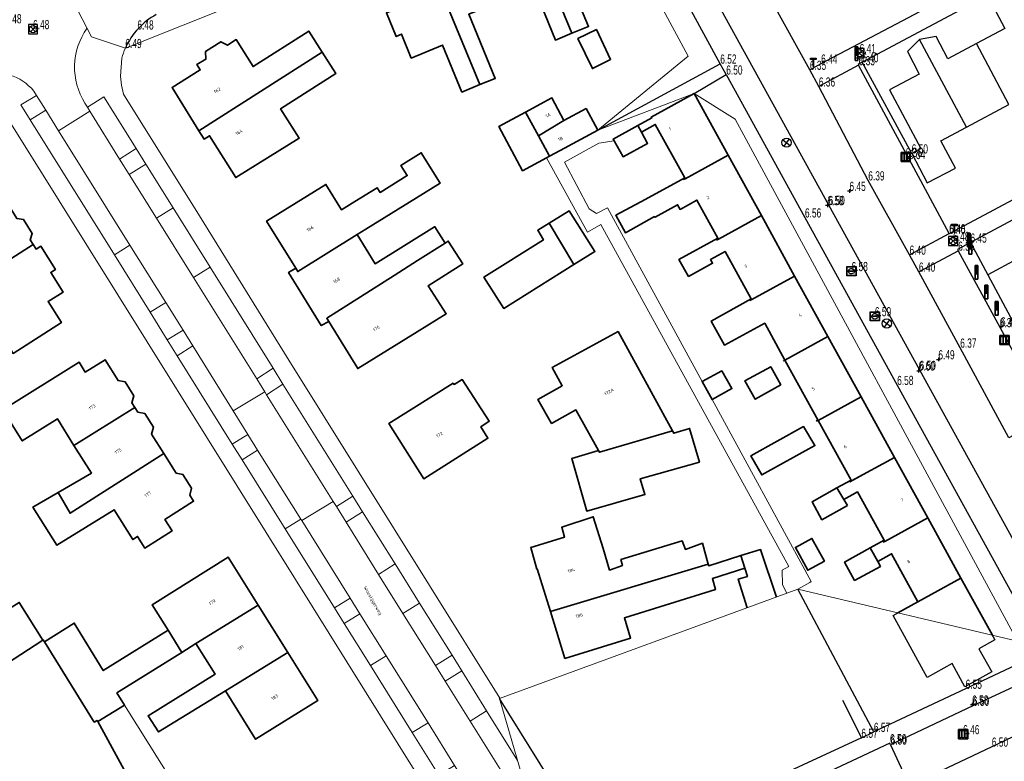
# Model space of a CAD drawing. Header units: metres. Extents: x 154991 to 155595, y 461305 to 461800.
# Tile 28 of 88: x 155110 to 155217, y 461570 to 461651. Entities that reach past the tile are written whole.
import ezdxf
from ezdxf.enums import TextEntityAlignment as Align

# ---------------------------------------------------------------- set-up
doc = ezdxf.new("R2010")
doc.units = ezdxf.units.M
for name, color, linetype in [('AFSLUITPAAL', 1, 'Continuous'), ('B01', 204, 'Continuous'), ('B07', 230, 'Continuous'), ('BRANDKRAAN', 204, 'Continuous'), ('GMV', 1, 'Continuous'), ('GMV text', 1, 'Continuous'), ('KOLK', 1, 'Continuous'), ('LICHTMAST', 1, 'Continuous'), ('M02', 102, 'Continuous'), ('RIOOLPUT', 1, 'Continuous'), ('STRAATNAAMBORD', 1, 'Continuous'), ('WATERLEIDINGPUT', 1, 'Continuous')]:
    doc.layers.add(name, color=color, linetype=linetype)
for name, color, linetype, lineweight in [('B-WE-GR-GROENVOORZIENING-GV', 80, 'Continuous', 18), ('B-WE-OG-BEBOUWING-GV', 7, 'Continuous', 35), ('B-WE-OG-BEBOUWING-T18', 10, 'Continuous', 18), ('B-WE-OG-TERREIN_ERF-GV', 7, 'Continuous', 18), ('B-WE-OG-TOPOGRAFIE-T18', 10, 'Continuous', 18), ('B-WE-VH-VERHARDING_STRAATBAKSTEEN-GV', 252, 'Continuous', 18), ('B-WE-VH-VERHARDING_TEGEL-GV', 252, 'Continuous', 18)]:
    doc.layers.add(name, color=color, linetype=linetype, lineweight=lineweight)
doc.layers.add('X-XX-AL-HULPLIJN-G', color=210, linetype='Continuous', lineweight=18, plot=False)
doc.styles.add('NLCS-ISO-M200-T18', font='NLCS-ISO.ttf', dxfattribs={"height": 0.36})

# ---------------------------------------------------------------- blocks, each defined once
blk = doc.blocks.new('HOOGTEPUNT', base_point=(155115.983561, 461420.975541))
at = {"layer": 'M02'}
for points in [[(155115.783561, 461420.975541, 0), (155115.983561, 461420.975541, 0), (155116.183561, 461420.975541, 0)], [(155115.983561, 461421.175541, 0), (155115.983561, 461420.975541, 0), (155115.983561, 461420.775541, 0)]]:
    blk.add_polyline3d(points, dxfattribs=at)
blk = doc.blocks.new('RIOOLPUT', base_point=(155111.642364, 461649.747199))
at = {"layer": 'RIOOLPUT'}
blk.add_polyline3d([(155111.142364, 461650.247199, 0), (155111.142364, 461649.247199, 0), (155112.142364, 461649.247199, 0), (155112.142364, 461650.247199, 0)], close=True, dxfattribs=at)
for points in [[(155111.359522, 461650.030042, 0), (155111.925207, 461649.464357, 0)], [(155111.360446, 461649.465282, 0), (155111.926259, 461650.031094, 0)]]:
    blk.add_polyline3d(points, dxfattribs=at)
blk.add_circle((155111.642364, 461649.747199), 0.4, dxfattribs=at)
blk = doc.blocks.new('KOLK', base_point=(155111.642364, 461649.747199))
at = {"layer": 'KOLK'}
blk.add_polyline3d([(155111.142364, 461649.247199, 0), (155112.142364, 461649.247199, 0), (155112.142364, 461650.247199, 0), (155111.142364, 461650.247199, 0), (155111.142364, 461649.247199, 0), (155111.142364, 461650.247199, 0), (155112.142364, 461650.247199, 0), (155112.142364, 461649.247199, 0)], dxfattribs=at)
for points in [[(155111.242364, 461650.147199, 0), (155111.442364, 461650.147199, 0), (155111.442364, 461649.347199, 0), (155111.242364, 461649.347199, 0)], [(155111.542364, 461650.147199, 0), (155111.742364, 461650.147199, 0), (155111.742364, 461649.347199, 0), (155111.542364, 461649.347199, 0)], [(155111.842364, 461650.147199, 0), (155112.042364, 461650.147199, 0), (155112.042364, 461649.347199, 0), (155111.842364, 461649.347199, 0)]]:
    blk.add_polyline3d(points, close=True, dxfattribs=at)
blk = doc.blocks.new('IMG-WATERLEIDINGPUT', base_point=(155108.622899, 461548.274535))
at = {"layer": 'WATERLEIDINGPUT'}
blk.add_polyline3d([(155108.122899, 461548.774535, 0), (155109.122899, 461548.774535, 0), (155109.122899, 461547.774535, 0), (155108.122899, 461547.774535, 0)], close=True, dxfattribs=at)
for points in [[(155108.159546, 461547.837546, 0), (155108.159546, 461548.71665, 0)], [(155108.181145, 461548.738249, 0), (155109.060711, 461548.738249, 0)], [(155109.060711, 461547.815946, 0), (155108.181145, 461547.815946, 0)], [(155108.428947, 461548.319173, 0), (155108.807801, 461548.319173, 0)], [(155108.807801, 461548.242279, 0), (155108.428947, 461548.242279, 0)], [(155109.08231, 461548.71665, 0), (155109.08231, 461547.837546, 0)]]:
    blk.add_polyline3d(points, dxfattribs=at)
for centre, radius, start, end in [((155108.181145, 461548.71665), 0.0216, 90, 180), ((155108.181145, 461547.837546), 0.0216, 180, 270), ((155108.472824, 461548.275493), 0.220693, 151.888112, 235.200633), ((155108.6049, 461548.130087), 0.411039, 88.615315, 142.645462), ((155108.617701, 461548.530876), 0.513782, 238.188568, 271.964555), ((155108.43507, 461548.280726), 0.038931, 99.048842, 260.951158), ((155108.631656, 461548.130318), 0.411032, 38.321444, 92.345755), ((155108.61088, 461548.533498), 0.51668, 272.710601, 302.730871), ((155108.801513, 461548.280726), 0.038957, 279.287799, 80.712201), ((155108.761254, 461548.277928), 0.220693, 305.766514, 29.079035), ((155109.060711, 461548.71665), 0.0216, 0, 90), ((155109.060711, 461547.837546), 0.0216, 270, 0)]:
    blk.add_arc(centre, radius, start, end, dxfattribs=at)
blk = doc.blocks.new('IMG-BRANDKRAAN-_OF_PUT', base_point=(155108.622899, 461548.274535))
at = {"layer": 'BRANDKRAAN'}
blk.add_polyline3d([(155108.122899, 461548.774535, 0), (155109.122899, 461548.774535, 0), (155109.122899, 461547.774535, 0), (155108.122899, 461547.774535, 0)], close=True, dxfattribs=at)
for points in [[(155108.159546, 461547.837546, 0), (155108.159546, 461548.71665, 0)], [(155108.181145, 461548.738249, 0), (155109.060711, 461548.738249, 0)], [(155109.060711, 461547.815946, 0), (155108.181145, 461547.815946, 0)], [(155108.428947, 461548.319173, 0), (155108.807801, 461548.319173, 0)], [(155108.807801, 461548.242279, 0), (155108.428947, 461548.242279, 0)], [(155109.08231, 461548.71665, 0), (155109.08231, 461547.837546, 0)]]:
    blk.add_polyline3d(points, dxfattribs=at)
for centre, radius, start, end in [((155108.181145, 461548.71665), 0.0216, 90, 180), ((155108.181145, 461547.837546), 0.0216, 180, 270), ((155108.472824, 461548.275493), 0.220693, 151.888112, 235.200633), ((155108.6049, 461548.130087), 0.411039, 88.615315, 142.645462), ((155108.617701, 461548.530876), 0.513782, 238.188568, 271.964555), ((155108.43507, 461548.280726), 0.038931, 99.048842, 260.951158), ((155108.631656, 461548.130318), 0.411032, 38.321444, 92.345755), ((155108.61088, 461548.533498), 0.51668, 272.710601, 302.730871), ((155108.801513, 461548.280726), 0.038957, 279.287799, 80.712201), ((155108.761254, 461548.277928), 0.220693, 305.766514, 29.079035), ((155109.060711, 461548.71665), 0.0216, 0, 90), ((155109.060711, 461547.837546), 0.0216, 270, 0)]:
    blk.add_arc(centre, radius, start, end, dxfattribs=at)
blk = doc.blocks.new('AFSLUITPAAL', base_point=(155108.622899, 461548.274535))
at = {"layer": 'AFSLUITPAAL'}
for points in [[(155108.522899, 461549.274535, 0), (155108.522899, 461549.174535, 0), (155108.522899, 461549.074535, 0), (155108.522899, 461548.974535, 0), (155108.522899, 461548.874535, 0), (155108.522899, 461548.774535, 0), (155108.522899, 461548.674535, 0), (155108.522899, 461548.274535, 0), (155108.722899, 461548.274535, 0), (155108.722899, 461548.474535, 0), (155108.722899, 461548.674535, 0), (155108.722899, 461548.774535, 0), (155108.722899, 461548.874535, 0), (155108.722899, 461548.974535, 0), (155108.722899, 461549.074535, 0), (155108.722899, 461549.174535, 0), (155108.722899, 461549.274535, 0)], [(155108.522899, 461549.274535, 0), (155108.722899, 461549.274535, 0), (155108.722899, 461549.174535, 0), (155108.522899, 461549.174535, 0)], [(155108.722899, 461549.174535, 0), (155108.722899, 461549.074535, 0), (155108.522899, 461549.074535, 0), (155108.522899, 461549.174535, 0)], [(155108.722899, 461549.074535, 0), (155108.722899, 461548.974535, 0), (155108.522899, 461548.974535, 0), (155108.522899, 461549.074535, 0)], [(155108.722899, 461548.974535, 0), (155108.722899, 461548.874535, 0), (155108.522899, 461548.874535, 0), (155108.522899, 461548.974535, 0)], [(155108.722899, 461548.874535, 0), (155108.722899, 461548.774535, 0), (155108.522899, 461548.774535, 0), (155108.522899, 461548.874535, 0)], [(155108.722899, 461548.774535, 0), (155108.722899, 461548.674535, 0), (155108.522899, 461548.674535, 0), (155108.522899, 461548.774535, 0)], [(155108.722899, 461548.674535, 0), (155108.722899, 461548.474535, 0), (155108.722899, 461548.274535, 0), (155108.522899, 461548.274535, 0), (155108.522899, 461548.674535, 0)]]:
    blk.add_polyline3d(points, close=True, dxfattribs=at)
for points in [[(155108.522899, 461549.174535, 0), (155108.722899, 461549.174535, 0)], [(155108.522899, 461549.074535, 0), (155108.722899, 461549.074535, 0)], [(155108.522899, 461548.974535, 0), (155108.722899, 461548.974535, 0)], [(155108.522899, 461548.874535, 0), (155108.722899, 461548.874535, 0)], [(155108.522899, 461548.774535, 0), (155108.722899, 461548.774535, 0)], [(155108.522899, 461548.674535, 0), (155108.722899, 461548.674535, 0)]]:
    blk.add_polyline3d(points, dxfattribs=at)
blk = doc.blocks.new('STRAATNAAMBORD', base_point=(155108.622899, 461548.274535))
at = {"layer": 'STRAATNAAMBORD'}
for points in [[(155108.422899, 461548.874535, 0), (155108.822899, 461548.874535, 0), (155108.822899, 461548.774535, 0), (155108.632899, 461548.774535, 0), (155108.612899, 461548.774535, 0), (155108.422899, 461548.774535, 0)], [(155108.422899, 461548.874535, 0), (155108.822899, 461548.874535, 0), (155108.822899, 461548.774535, 0), (155108.632899, 461548.774535, 0), (155108.612899, 461548.774535, 0), (155108.422899, 461548.774535, 0)], [(155108.422899, 461548.874535, 0), (155108.822899, 461548.874535, 0), (155108.822899, 461548.774535, 0), (155108.632899, 461548.774535, 0), (155108.612899, 461548.774535, 0), (155108.422899, 461548.774535, 0)], [(155108.422899, 461548.874535, 0), (155108.822899, 461548.874535, 0), (155108.822899, 461548.774535, 0), (155108.632899, 461548.774535, 0), (155108.612899, 461548.774535, 0), (155108.422899, 461548.774535, 0)], [(155108.458415, 461548.839488, 0), (155108.785665, 461548.839488, 0), (155108.786352, 461548.816801, 0), (155108.458466, 461548.81727, 0)], [(155108.458415, 461548.839488, 0), (155108.785665, 461548.839488, 0), (155108.786352, 461548.816801, 0), (155108.458466, 461548.81727, 0)], [(155108.458415, 461548.839488, 0), (155108.458466, 461548.81727, 0), (155108.786352, 461548.816801, 0), (155108.785665, 461548.839488, 0)], [(155108.458415, 461548.839488, 0), (155108.458466, 461548.81727, 0), (155108.786352, 461548.816801, 0), (155108.785665, 461548.839488, 0)], [(155108.458415, 461548.839488, 0), (155108.458466, 461548.81727, 0), (155108.786352, 461548.816801, 0), (155108.785665, 461548.839488, 0)], [(155108.632899, 461548.774535, 0), (155108.632899, 461548.274535, 0), (155108.612899, 461548.274535, 0), (155108.612899, 461548.774535, 0)]]:
    blk.add_polyline3d(points, close=True, dxfattribs=at)
for points in [[(155108.612899, 461548.774535, 0), (155108.612899, 461548.274535, 0)], [(155108.632899, 461548.774535, 0), (155108.632899, 461548.274535, 0), (155108.612899, 461548.274535, 0)]]:
    blk.add_polyline3d(points, dxfattribs=at)
blk = doc.blocks.new('LICHTMAST-LM', base_point=(155108.622899, 461649.747199))
at = {"layer": 'LICHTMAST'}
for points in [[(155108.222899, 461650.047199, 0), (155109.022899, 461649.447199, 0)], [(155108.922899, 461650.147199, 0), (155108.322899, 461649.347199, 0)]]:
    blk.add_polyline3d(points, dxfattribs=at)
blk.add_circle((155108.622899, 461649.747199), 0.5, dxfattribs=at)

msp = doc.modelspace()

# ---------------------------------------------------------------- linework, layer by layer
at = {"layer": 'B-WE-GR-GROENVOORZIENING-GV', "flags": 128}
for points in [[(155113.03, 461640.93), (155112.02, 461642.54), (155110.31, 461641.52), (155111.34, 461639.88)], [(155121.06, 461635.63), (155122.11, 461633.95), (155123.9, 461635.08), (155122.85, 461636.78)], [(155126.23, 461615.97), (155127.3, 461614.26), (155129.02, 461615.33), (155127.95, 461617.05)], [(155135.97, 461611.73), (155136.84, 461610.34), (155137.04, 461610.02), (155138.82, 461611.15), (155137.74, 461612.89)], [(155136.06, 461604), (155135, 461605.69), (155133.29, 461604.65), (155134.39, 461602.95)], [(155147.48, 461597.29), (155146.41, 461599), (155144.64, 461597.86), (155145.7, 461596.16)], [(155146.12, 461587.92), (155144.43, 461586.84), (155145.49, 461585.15), (155147.19, 461586.2)], [(155156.48, 461578.88), (155158.27, 461580.01), (155157.21, 461581.71), (155155.42, 461580.59)]]:
    msp.add_lwpolyline(points, close=True, dxfattribs=at)
at = {"layer": 'B-WE-OG-BEBOUWING-GV', "flags": 128}
for points in [[(155168.65, 461653.19), (155170.25, 461649.31), (155172.04, 461650.04), (155170.43, 461653.97), (155170.84, 461654.14), (155170.1, 461655.92), (155173.09, 461657.15), (155173.81, 461655.39), (155176.67, 461656.57), (155174.08, 461662.85), (155171.51, 461661.79), (155170.75, 461663.65), (155170.1, 461663.38), (155169.87, 461663.94), (155167.3, 461662.88), (155167.53, 461662.32), (155165.38, 461661.43), (155168, 461655.06), (155167.9, 461655.02)], [(155162.68, 461652.87), (155159.83, 461659.8), (155156.65, 461658.49), (155156.88, 461657.94), (155154.74, 461657.06), (155160.23, 461643.72), (155161.9, 461644.4), (155159.04, 461651.37)], [(155160.23, 461643.72), (155154.74, 461657.06), (155152.59, 461656.17), (155152.36, 461656.72), (155149.79, 461655.67), (155150.02, 461655.11), (155149.37, 461654.85), (155150.64, 461651.75), (155150.08, 461651.52), (155151.14, 461648.95), (155151.7, 461649.19), (155152.77, 461646.6), (155156.19, 461648.01), (155158.29, 461642.91)], [(155170.25, 461649.31), (155168.65, 461653.19), (155166.86, 461652.45), (155168.46, 461648.57)], [(155129.69, 461638.7), (155143.1, 461647.24), (155141.62, 461649.55), (155135.58, 461645.69), (155133.74, 461648.61), (155132.79, 461648.01), (155132.08, 461648.38), (155130.38, 461647.31), (155130.42, 461646.5), (155129.47, 461645.9), (155129.83, 461645.32), (155126.76, 461643.41)], [(155170.89, 461648.73), (155172.49, 461645.47), (155174.46, 461646.47), (155172.92, 461649.71)], [(155143.1, 461647.24), (155129.69, 461638.7), (155130.24, 461637.81), (155130.85, 461638.16), (155133.68, 461633.62), (155140.6, 461637.92), (155138.56, 461641.1), (155144.57, 461644.93)], [(155166.61, 461638.15), (155169.39, 461639.83), (155168.08, 461642.27), (155165.19, 461640.72)], [(155183.55, 461642.77), (155178.88, 461640.2), (155178.93, 461640.11), (155177.42, 461639.28), (155177.81, 461638.57), (155179.31, 461639.4), (155182.52, 461633.58), (155182.57, 461633.49), (155187.24, 461636.06)], [(155173.06, 461638.76), (155171.79, 461641.12), (155169.39, 461639.83), (155166.61, 461638.15), (155167.82, 461635.95), (155168.97, 461636.56)], [(155166.61, 461638.15), (155165.19, 461640.72), (155162.3, 461639.17), (155164.88, 461634.37), (155167.5, 461635.77), (155167.82, 461635.95)], [(155177.42, 461639.28), (155174.75, 461637.81), (155174.86, 461637.62), (155175.82, 461635.88), (155178.49, 461637.34), (155177.81, 461638.57)], [(155146.88, 461627.43), (155147.82, 461628.01), (155153.35, 461631.42), (155155.92, 461633.01), (155153.87, 461636.31), (155151.66, 461634.95), (155152.34, 461633.83), (155149.38, 461632), (155149.06, 461632.51), (155146.65, 461631.02), (155145.2, 461630.13), (155143.5, 461632.88), (155137.05, 461628.89), (155140.21, 461623.78), (155140.44, 461623.4)], [(155182.52, 461633.58), (155178.21, 461631.25), (155175.02, 461629.53), (155176.08, 461627.62), (155179.25, 461629.38), (155179.29, 461629.3), (155181.74, 461630.66), (155182.02, 461630.16), (155183.85, 461631.17), (155186.12, 461627.03), (155186.19, 461626.92), (155190.86, 461629.49), (155187.24, 461636.06), (155182.57, 461633.49)], [(155111.66, 461626.34), (155111.34, 461626.84), (155111.55, 461627.55), (155110.61, 461629.05), (155109.87, 461629.18), (155108.52, 461631.34), (155097.2, 461624.27), (155098.44, 461622.31), (155103.08, 461625.26), (155105.06, 461622.13)], [(155170.47, 461624.17), (155172.76, 461625.6), (155169.97, 461629.99), (155167.77, 461628.66)], [(155182.92, 461622.86), (155185.55, 461624.31), (155185.33, 461624.7), (155186.92, 461625.59), (155189.76, 461620.43), (155189.81, 461620.35), (155194.48, 461622.92), (155190.86, 461629.49), (155186.19, 461626.92), (155186.12, 461627.03), (155181.9, 461624.71)], [(155156.46, 461626.5), (155155.35, 461628.27), (155155.32, 461628.25), (155148.84, 461624.26), (155146.88, 461627.43), (155140.44, 461623.4), (155140.21, 461623.78), (155139.43, 461623.3), (155142.99, 461617.53), (155143.8, 461617.98), (155143.59, 461618.32), (155150.93, 461622.98), (155153.46, 461624.59)], [(155170.47, 461624.17), (155167.77, 461628.66), (155166.53, 461627.9), (155167.15, 461626.84), (155160.69, 461622.8), (155162.83, 461619.4)], [(155102.83, 461620.72), (155104.75, 461617.65), (155106.77, 461618.73), (155109.47, 461614.51), (155114.73, 461617.85), (155113.28, 461620.15), (155114.91, 461621.17), (155113.56, 461623.31), (155114.07, 461623.63), (155112.49, 461626.16), (155111.97, 461625.84), (155111.66, 461626.34), (155105.06, 461622.13)], [(155143.8, 461617.98), (155146.96, 461612.86), (155153.42, 461616.86), (155156.58, 461618.81), (155154.63, 461621.87), (155158.38, 461624.25), (155156.8, 461626.72), (155156.46, 461626.5), (155153.46, 461624.59), (155150.93, 461622.98), (155143.59, 461618.32)], [(155191.22, 461617.79), (155193.43, 461613.78), (155198.1, 461616.35), (155194.48, 461622.92), (155189.81, 461620.35), (155189.76, 461620.43), (155185.4, 461618.03), (155186.84, 461615.41)], [(155181.2, 461606.08), (155175.27, 461616.88), (155168.11, 461612.98), (155169.21, 461611), (155166.55, 461609.51), (155168.04, 461606.89), (155170.68, 461608.36), (155173.13, 461603.96), (155173.24, 461603.76)], [(155193.43, 461613.78), (155197.05, 461607.21), (155201.71, 461609.78), (155198.1, 461616.35)], [(155116.09, 461604.51), (155122.71, 461608.64), (155122.4, 461609.15), (155122.6, 461609.9), (155121.66, 461611.41), (155120.89, 461611.55), (155119.47, 461613.82), (155117.32, 461612.47), (155116.64, 461613.55), (155108.36, 461608.38), (155110.47, 461604.99), (155114.3, 461607.38)], [(155186.57, 461612.6), (155184.41, 461611.44), (155185.49, 461609.49), (155187.65, 461610.69)], [(155192.99, 461611.1), (155191.88, 461613.06), (155189.07, 461611.53), (155190.2, 461609.53)], [(155157.33, 461611.29), (155150.34, 461606.89), (155154.13, 461600.88), (155161.12, 461605.28), (155160.35, 461606.51), (155161.26, 461607.15), (155158.32, 461611.67), (155157.43, 461611.13)], [(155197.05, 461607.21), (155200.62, 461600.73), (155200.66, 461600.64), (155205.33, 461603.21), (155201.71, 461609.78)], [(155117.98, 461601.48), (155114.37, 461599.38), (155115.67, 461597.14), (155125.86, 461603.62), (155124.53, 461605.74), (155124.73, 461606.49), (155123.79, 461607.99), (155123.03, 461608.13), (155122.71, 461608.64), (155116.09, 461604.51)], [(155173.13, 461603.96), (155170.24, 461603.1), (155171.86, 461597.37), (155178.19, 461599.17), (155177.68, 461600.89), (155184.13, 461602.7), (155183.05, 461606.36), (155181.33, 461605.83), (155181.2, 461606.08), (155173.24, 461603.76)], [(155195.46, 461606.55), (155189.71, 461603.36), (155190.9, 461601.3), (155196.68, 461604.49)], [(155114.37, 461599.38), (155111.63, 461597.78), (155114.23, 461593.66), (155120.46, 461597.51), (155122.48, 461594.28), (155123.01, 461594.61), (155123.8, 461593.35), (155126.77, 461595.21), (155125.98, 461596.47), (155129.11, 461598.43), (155128.68, 461599.11), (155128.89, 461599.85), (155127.94, 461601.36), (155127.19, 461601.5), (155125.86, 461603.62), (155115.67, 461597.14)], [(155200.62, 461600.73), (155199.08, 461599.88), (155199.83, 461598.64), (155201.31, 461599.46), (155204.21, 461594.2), (155204.28, 461594.07), (155208.95, 461596.65), (155205.33, 461603.21), (155200.66, 461600.64)], [(155200.23, 461597.97), (155199.83, 461598.64), (155199.08, 461599.88), (155196.39, 461598.38), (155197.44, 461596.43)], [(155185.08, 461591.61), (155184.44, 461593.88), (155182.6, 461593.2), (155182.26, 461594.13), (155175.58, 461592.1), (155175.75, 461591.46), (155174.35, 461590.95), (155173.64, 461593.3), (155172.58, 461596.76), (155169.15, 461595.62), (155169.44, 461594.52), (155165.77, 461593.41), (155166.44, 461591.07), (155166.49, 461591.09), (155167.92, 461586.44)], [(155212.57, 461590.08), (155208.95, 461596.65), (155204.28, 461594.07), (155204.21, 461594.2), (155202.71, 461593.36), (155203.52, 461591.9), (155205.02, 461592.73), (155207.89, 461587.51)], [(155197.71, 461591.91), (155196.36, 461594.4), (155194.56, 461593.42), (155195.91, 461590.93)], [(155203.81, 461591.36), (155203.52, 461591.9), (155202.71, 461593.36), (155199.92, 461591.82), (155201, 461589.84)], [(155127.84, 461582.01), (155129.36, 461582.96), (155136.12, 461587.16), (155132.88, 461592.35), (155124.61, 461587.18), (155126.32, 461584.44)], [(155189.07, 461591.15), (155188.62, 461592.54), (155185.14, 461591.42), (155185.08, 461591.61), (155167.92, 461586.44), (155169.5, 461581.36), (155176.64, 461583.57), (155175.96, 461585.76), (155185.87, 461588.83), (155185.53, 461590.03)], [(155101.64, 461576.16), (155112.69, 461583.34), (155110.13, 461587.44), (155099.21, 461580.62)], [(155129.36, 461582.96), (155131.44, 461579.63), (155124.15, 461575.11), (155125.29, 461573.36), (155132.57, 461577.82), (155139.36, 461581.98), (155136.12, 461587.16)], [(155120.76, 461577.6), (155127.84, 461582.01), (155126.32, 461584.44), (155119.27, 461580.03), (155116.12, 461585.19), (155112.87, 461583.17), (155118.29, 461574.44), (155118.61, 461574.61), (155118.68, 461574.49), (155121.58, 461576.26)], [(155112.41, 461556.38), (155120.29, 461541.91), (155120.53, 461542.04), (155123.35, 461543.58), (155131.08, 461547.78), (155134.08, 461549.41), (155134.07, 461549.42), (155131.22, 461554.67), (155122.74, 461550.06), (155117.45, 461559.79), (155117.33, 461559.72), (155116.08, 461562.01), (155123.32, 461565.99), (155118.68, 461574.49), (155118.61, 461574.61), (155118.29, 461574.44), (155112.87, 461583.17), (155112.75, 461583.37), (155112.69, 461583.34), (155101.64, 461576.16)], [(155132.57, 461577.82), (155135.85, 461572.57), (155142.6, 461576.79), (155139.36, 461581.98)]]:
    msp.add_lwpolyline(points, close=True, dxfattribs=at)
for points in [[(155192.5, 461588.03), (155190.78, 461593.19), (155188.62, 461592.54), (155189.07, 461591.15), (155189.35, 461590.27), (155188.35, 461589.97), (155189.33, 461586.87)], [(155215.99, 461583.87), (155212.57, 461590.08), (155207.89, 461587.51), (155205.7, 461586.31)]]:
    msp.add_lwpolyline(points, dxfattribs=at)
at = {"layer": 'B-WE-OG-TERREIN_ERF-GV', "flags": 128}
for points in [[(155170.43, 461653.97), (155172.04, 461650.04), (155170.25, 461649.31), (155168.46, 461648.57), (155166.86, 461652.45)], [(155159.04, 461651.37), (155161.9, 461644.4), (155160.23, 461643.72), (155158.29, 461642.91), (155156.19, 461648.01), (155152.77, 461646.6), (155151.7, 461649.19), (155151.14, 461648.95), (155150.08, 461651.52)], [(155121.29, 461646.59), (155121.14, 461644.64), (155121.25, 461643.66), (155121.49, 461642.67), (155129.73, 461629.46), (155139.47, 461613.77), (155162.43, 461577.03), (155162.39, 461577.01)], [(155193.62, 461588.44), (155193.15, 461589.35), (155193.11, 461590.93), (155193.84, 461591.33), (155173.4, 461628.51), (155171.94, 461627.7), (155167.5, 461635.77), (155164.88, 461634.37), (155162.3, 461639.17), (155165.19, 461640.72), (155168.08, 461642.27), (155169.39, 461639.83)], [(155183.55, 461642.77), (155187.24, 461636.06), (155190.86, 461629.49), (155194.48, 461622.92), (155198.1, 461616.35), (155201.71, 461609.78), (155205.33, 461603.21), (155208.95, 461596.65), (155212.57, 461590.08), (155215.99, 461583.87)], [(155169.39, 461639.83), (155171.79, 461641.12), (155173.06, 461638.76)], [(155156.95, 461563.09), (155140.2, 461589.92), (155114.49, 461631.09), (155108.94, 461639.98)], [(155205.7, 461586.31), (155207.89, 461587.51), (155205.02, 461592.73), (155203.52, 461591.9), (155203.81, 461591.36), (155201, 461589.84), (155199.92, 461591.82), (155202.71, 461593.36), (155204.21, 461594.2), (155201.31, 461599.46), (155199.83, 461598.64), (155200.23, 461597.97), (155197.44, 461596.43), (155196.39, 461598.38), (155199.08, 461599.88), (155200.62, 461600.73), (155197.05, 461607.21), (155193.43, 461613.78), (155191.22, 461617.79), (155186.84, 461615.41), (155185.4, 461618.03), (155189.76, 461620.43), (155186.92, 461625.59), (155185.33, 461624.7), (155185.55, 461624.31), (155182.92, 461622.86), (155181.9, 461624.71), (155186.12, 461627.03), (155183.85, 461631.17), (155182.02, 461630.16), (155181.74, 461630.66), (155179.29, 461629.3), (155179.25, 461629.38), (155176.08, 461627.62), (155175.02, 461629.53), (155178.21, 461631.25), (155182.52, 461633.58), (155179.31, 461639.4), (155177.81, 461638.57), (155178.49, 461637.34), (155175.82, 461635.88), (155174.86, 461637.62), (155173.18, 461637.36), (155169.44, 461635.3), (155172.14, 461630.24), (155172.91, 461629.72), (155174.13, 461630.34), (155184.41, 461611.44), (155186.57, 461612.6), (155187.65, 461610.69), (155185.49, 461609.49), (155196.29, 461589.71), (155196.12, 461589.61), (155194.82, 461588.88)], [(155109.87, 461629.18), (155110.61, 461629.05), (155111.55, 461627.55), (155111.34, 461626.84), (155111.66, 461626.34), (155111.97, 461625.84), (155112.49, 461626.16), (155114.07, 461623.63), (155113.56, 461623.31), (155114.91, 461621.17), (155113.28, 461620.15), (155114.73, 461617.85), (155109.47, 461614.51)], [(155189.33, 461586.87), (155188.35, 461589.97), (155189.35, 461590.27), (155189.07, 461591.15), (155185.53, 461590.03), (155185.87, 461588.83), (155175.96, 461585.76), (155176.64, 461583.57), (155169.5, 461581.36), (155167.92, 461586.44), (155166.49, 461591.09), (155166.44, 461591.07), (155165.77, 461593.41), (155169.44, 461594.52), (155169.15, 461595.62), (155172.58, 461596.76), (155173.64, 461593.3), (155174.35, 461590.95), (155175.75, 461591.46), (155175.58, 461592.1), (155182.26, 461594.13), (155182.6, 461593.2), (155184.44, 461593.88), (155185.08, 461591.61), (155185.14, 461591.42), (155188.62, 461592.54), (155190.78, 461593.19), (155192.5, 461588.03)], [(155110.13, 461587.44), (155112.69, 461583.34), (155112.75, 461583.37), (155112.87, 461583.17), (155116.12, 461585.19), (155119.27, 461580.03), (155126.32, 461584.44), (155124.61, 461587.18), (155132.88, 461592.35), (155136.12, 461587.16), (155139.36, 461581.98), (155142.6, 461576.79), (155135.85, 461572.57), (155132.57, 461577.82), (155125.29, 461573.36), (155124.15, 461575.11), (155131.44, 461579.63), (155129.36, 461582.96), (155127.84, 461582.01), (155120.76, 461577.6), (155121.58, 461576.26), (155129.63, 461563.43)]]:
    msp.add_lwpolyline(points, dxfattribs=at)
for points in [[(155129.69, 461638.7), (155126.76, 461643.41), (155129.83, 461645.32), (155129.47, 461645.9), (155130.42, 461646.5), (155130.38, 461647.31), (155132.08, 461648.38), (155132.79, 461648.01), (155133.74, 461648.61), (155135.58, 461645.69), (155141.62, 461649.55), (155143.1, 461647.24), (155144.57, 461644.93), (155138.56, 461641.1), (155140.6, 461637.92), (155133.68, 461633.62), (155130.85, 461638.16), (155130.24, 461637.81)], [(155170.89, 461648.73), (155172.92, 461649.71), (155174.46, 461646.47), (155172.49, 461645.47)], [(155140.21, 461623.78), (155137.05, 461628.89), (155143.5, 461632.88), (155145.2, 461630.13), (155146.65, 461631.02), (155149.06, 461632.51), (155149.38, 461632), (155152.34, 461633.83), (155151.66, 461634.95), (155153.87, 461636.31), (155155.92, 461633.01), (155153.35, 461631.42), (155147.82, 461628.01), (155146.88, 461627.43), (155148.84, 461624.26), (155155.32, 461628.25), (155155.35, 461628.27), (155156.46, 461626.5), (155156.8, 461626.72), (155158.38, 461624.25), (155154.63, 461621.87), (155156.58, 461618.81), (155153.42, 461616.86), (155146.96, 461612.86), (155143.8, 461617.98), (155142.99, 461617.53), (155139.43, 461623.3)], [(155167.77, 461628.66), (155169.97, 461629.99), (155172.76, 461625.6), (155170.47, 461624.17), (155162.83, 461619.4), (155160.69, 461622.8), (155167.15, 461626.84), (155166.53, 461627.9)], [(155173.13, 461603.96), (155170.68, 461608.36), (155168.04, 461606.89), (155166.55, 461609.51), (155169.21, 461611), (155168.11, 461612.98), (155175.27, 461616.88), (155181.2, 461606.08), (155181.33, 461605.83), (155183.05, 461606.36), (155184.13, 461602.7), (155177.68, 461600.89), (155178.19, 461599.17), (155171.86, 461597.37), (155170.24, 461603.1)], [(155114.37, 461599.38), (155117.98, 461601.48), (155116.09, 461604.51), (155114.3, 461607.38), (155110.47, 461604.99), (155108.36, 461608.38), (155116.64, 461613.55), (155117.32, 461612.47), (155119.47, 461613.82), (155120.89, 461611.55), (155121.66, 461611.41), (155122.6, 461609.9), (155122.4, 461609.15), (155122.71, 461608.64), (155123.03, 461608.13), (155123.79, 461607.99), (155124.73, 461606.49), (155124.53, 461605.74), (155125.86, 461603.62), (155127.19, 461601.5), (155127.94, 461601.36), (155128.89, 461599.85), (155128.68, 461599.11), (155129.11, 461598.43), (155125.98, 461596.47), (155126.77, 461595.21), (155123.8, 461593.35), (155123.01, 461594.61), (155122.48, 461594.28), (155120.46, 461597.51), (155114.23, 461593.66), (155111.63, 461597.78)], [(155191.88, 461613.06), (155192.99, 461611.1), (155190.2, 461609.53), (155189.07, 461611.53)], [(155157.33, 461611.29), (155157.43, 461611.13), (155158.32, 461611.67), (155161.26, 461607.15), (155160.35, 461606.51), (155161.12, 461605.28), (155154.13, 461600.88), (155150.34, 461606.89)], [(155196.68, 461604.49), (155190.9, 461601.3), (155189.71, 461603.36), (155195.46, 461606.55)], [(155197.71, 461591.91), (155195.91, 461590.93), (155194.56, 461593.42), (155196.36, 461594.4)], [(155131.35, 461560.66), (155129.63, 461563.43), (155121.58, 461576.26), (155118.68, 461574.49), (155123.32, 461565.99), (155116.08, 461562.01), (155117.33, 461559.72), (155117.45, 461559.79), (155122.74, 461550.06), (155131.22, 461554.67), (155134.07, 461549.42), (155134.48, 461549.64), (155137.15, 461551.18)]]:
    msp.add_lwpolyline(points, close=True, dxfattribs=at)
at = {"layer": 'B-WE-OG-TERREIN_ERF-GV'}
msp.add_lwpolyline([(155121.68, 461647.69, 0.037843), (155121.29, 461646.59)], format="xyb", dxfattribs=at)
at = {"layer": 'B-WE-VH-VERHARDING_STRAATBAKSTEEN-GV'}
for points in [[(155117.28, 461641.7, -0.302539), (155117.5, 461649.84, -0.302539)], [(155105.93, 461644.79, -0.297757), (155111.73, 461643.02)]]:
    msp.add_lwpolyline(points, format="xyb", dxfattribs=at)
at = {"layer": 'B-WE-VH-VERHARDING_STRAATBAKSTEEN-GV', "flags": 128}
for points in [[(155111.73, 461643.02), (155112.02, 461642.54), (155113.03, 461640.93), (155114.41, 461638.71), (155117.81, 461640.85), (155117.56, 461641.26), (155117.28, 461641.7)], [(155164.35, 461570.25), (155160.97, 461575.65), (155159.19, 461574.54), (155163.54, 461567.57), (155166.5, 461562.83)]]:
    msp.add_lwpolyline(points, dxfattribs=at)
for points in [[(155117.81, 461640.85), (155121.06, 461635.63), (155122.85, 461636.78), (155119.35, 461642.39), (155117.56, 461641.26)], [(155122.18, 461626.29), (155114.41, 461638.71), (155113.03, 461640.93), (155111.34, 461639.88), (155120.49, 461625.21)], [(155126.09, 461620.05), (155127.95, 461617.05), (155129.02, 461615.33), (155133.4, 461608.26), (155136.84, 461610.34), (155135.97, 461611.73), (155129.1, 461622.75), (155125.06, 461629.21), (155122.11, 461633.95), (155121.06, 461635.63), (155117.81, 461640.85), (155114.41, 461638.71), (155122.18, 461626.29)], [(155126.87, 461630.32), (155123.9, 461635.08), (155122.11, 461633.95), (155125.06, 461629.21)], [(155129.1, 461622.75), (155130.89, 461623.88), (155126.87, 461630.32), (155125.06, 461629.21)], [(155122.18, 461626.29), (155120.49, 461625.21), (155124.37, 461618.98), (155126.09, 461620.05)], [(155130.89, 461623.88), (155129.1, 461622.75), (155135.97, 461611.73), (155137.74, 461612.89)], [(155127.95, 461617.05), (155126.09, 461620.05), (155124.37, 461618.98), (155126.23, 461615.97)], [(155135, 461605.69), (155133.4, 461608.26), (155129.02, 461615.33), (155127.3, 461614.26), (155133.29, 461604.65)], [(155137.04, 461610.02), (155144.29, 461598.42), (155144.64, 461597.86), (155146.41, 461599), (155138.82, 461611.15)], [(155133.4, 461608.26), (155135, 461605.69), (155136.06, 461604), (155140.76, 461596.49), (155140.86, 461596.33), (155144.29, 461598.42), (155137.04, 461610.02), (155136.84, 461610.34)], [(155134.39, 461602.95), (155139.06, 461595.43), (155140.76, 461596.49), (155136.06, 461604)], [(155147.19, 461586.2), (155150.04, 461581.64), (155154.6, 461574.35), (155157.49, 461569.73), (155158.54, 461568.04), (155160.16, 461565.45), (155163.54, 461567.57), (155159.19, 461574.54), (155156.48, 461578.88), (155155.42, 461580.59), (155151.86, 461586.25), (155149.23, 461590.48), (155145.7, 461596.16), (155144.64, 461597.86), (155144.29, 461598.42), (155140.86, 461596.33), (155146.12, 461587.92)], [(155151.02, 461591.63), (155147.48, 461597.29), (155145.7, 461596.16), (155149.23, 461590.48)], [(155146.12, 461587.92), (155140.86, 461596.33), (155140.76, 461596.49), (155139.06, 461595.43), (155144.43, 461586.84)], [(155151.02, 461591.63), (155149.23, 461590.48), (155151.86, 461586.25), (155153.67, 461587.37)], [(155151.86, 461586.25), (155155.42, 461580.59), (155157.21, 461581.71), (155153.67, 461587.37)], [(155150.04, 461581.64), (155147.19, 461586.2), (155145.49, 461585.15), (155148.36, 461580.59)], [(155148.36, 461580.59), (155152.87, 461573.32), (155154.6, 461574.35), (155150.04, 461581.64)], [(155158.27, 461580.01), (155156.48, 461578.88), (155159.19, 461574.54), (155160.97, 461575.65)], [(155152.87, 461573.32), (155155.78, 461568.66), (155157.49, 461569.73), (155154.6, 461574.35)]]:
    msp.add_lwpolyline(points, close=True, dxfattribs=at)
at = {"layer": 'B-WE-VH-VERHARDING_TEGEL-GV'}
for points in [[(155117.5, 461649.84, 0.302539), (155117.28, 461641.7)], [(155121.29, 461646.59, -0.037843), (155121.68, 461647.69, -0.037843)], [(155111.73, 461643.02, 0.297757), (155105.93, 461644.79)]]:
    msp.add_lwpolyline(points, format="xyb", dxfattribs=at)
at = {"layer": 'B-WE-VH-VERHARDING_TEGEL-GV', "flags": 128}
for points in [[(155162.39, 461577.01), (155162.43, 461577.03), (155139.47, 461613.77), (155129.73, 461629.46), (155121.49, 461642.67), (155121.25, 461643.66), (155121.14, 461644.64), (155121.29, 461646.59)], [(155105.93, 461644.79), (155108.94, 461639.98), (155114.49, 461631.09), (155140.2, 461589.92), (155156.95, 461563.09), (155158.54, 461560.55), (155159.77, 461558.58)], [(155160.68, 461564.63), (155160.16, 461565.45), (155158.54, 461568.04), (155156.84, 461566.98), (155155.78, 461568.66), (155152.87, 461573.32), (155148.36, 461580.59), (155145.49, 461585.15), (155144.43, 461586.84), (155139.06, 461595.43), (155134.39, 461602.95), (155133.29, 461604.65), (155127.3, 461614.26), (155126.23, 461615.97), (155124.37, 461618.98), (155120.49, 461625.21), (155111.34, 461639.88), (155110.31, 461641.52), (155112.02, 461642.54), (155111.73, 461643.02)], [(155117.28, 461641.7), (155117.56, 461641.26), (155119.35, 461642.39), (155122.85, 461636.78), (155123.9, 461635.08), (155126.87, 461630.32), (155130.89, 461623.88), (155137.74, 461612.89), (155138.82, 461611.15), (155146.41, 461599), (155147.48, 461597.29), (155151.02, 461591.63), (155153.67, 461587.37), (155157.21, 461581.71), (155158.27, 461580.01), (155160.97, 461575.65), (155164.35, 461570.25)], [(155194.82, 461588.88), (155196.12, 461589.61), (155196.29, 461589.71), (155185.49, 461609.49), (155184.41, 461611.44), (155174.13, 461630.34), (155172.91, 461629.72), (155172.14, 461630.24), (155169.44, 461635.3), (155173.18, 461637.36), (155174.86, 461637.62), (155174.75, 461637.81), (155177.42, 461639.28), (155178.93, 461640.11), (155178.88, 461640.2), (155183.54, 461642.77)], [(155173.06, 461638.76), (155168.97, 461636.56), (155167.82, 461635.95), (155167.5, 461635.77), (155171.94, 461627.7), (155173.4, 461628.51), (155193.84, 461591.33), (155193.11, 461590.93), (155193.15, 461589.35), (155193.62, 461588.44)]]:
    msp.add_lwpolyline(points, dxfattribs=at)
at = {"layer": 'B01'}
for points in [[(155170.43, 461653.97), (155172.04, 461650.04), (155170.25, 461649.31), (155168.46, 461648.57), (155166.86, 461652.45)], [(155217.33, 461653.56), (155216.02, 461652.29), (155217.33, 461649.84), (155214.25, 461648.19), (155211.13, 461646.52), (155209.87, 461648.95), (155208.07, 461648.61), (155206.74, 461647.33), (155208.02, 461644.86), (155204.81, 461643.15), (155208.22, 461636.78), (155207.21, 461636.24), (155208.91, 461633.03), (155211.96, 461634.66), (155210.39, 461637.61), (155213.16, 461639.09), (155217.79, 461641.57)], [(155159.03, 461651.37), (155161.9, 461644.4), (155160.23, 461643.72), (155158.29, 461642.91), (155156.19, 461648.01), (155152.77, 461646.6), (155151.7, 461649.19), (155151.13, 461648.95), (155150.08, 461651.52)], [(155140.6, 461637.92), (155138.56, 461641.1), (155144.57, 461644.93), (155141.62, 461649.55), (155135.58, 461645.69), (155133.74, 461648.61), (155132.79, 461648.01), (155132.08, 461648.38), (155130.38, 461647.31), (155130.42, 461646.5), (155129.47, 461645.9), (155129.83, 461645.32)], [(155178.49, 461637.34), (155175.82, 461635.87), (155174.75, 461637.81), (155178.93, 461640.11), (155178.88, 461640.2), (155183.54, 461642.77), (155187.24, 461636.06), (155190.86, 461629.49), (155194.48, 461622.92), (155198.1, 461616.35), (155201.71, 461609.78), (155205.33, 461603.21), (155208.95, 461596.65), (155212.57, 461590.08), (155216.26, 461583.37), (155214.53, 461582.41), (155215.92, 461579.88), (155212.99, 461578.26), (155211.6, 461580.79), (155208.91, 461579.27), (155205.19, 461586.02), (155207.89, 461587.51), (155205.02, 461592.73), (155203.52, 461591.9)], [(155182.35, 461633.49), (155182.41, 461633.4), (155187.24, 461636.06)], [(155185.97, 461626.95), (155186.03, 461626.83), (155190.86, 461629.49)], [(155218.71, 461624.77), (155215.48, 461623.05), (155219.03, 461616.42)], [(155189.61, 461620.34), (155189.65, 461620.26), (155194.48, 461622.92)], [(155193.22, 461613.79), (155193.27, 461613.7), (155198.1, 461616.35)], [(155196.81, 461607.29), (155196.9, 461607.13), (155201.71, 461609.78)], [(155200.47, 461600.66), (155200.52, 461600.56), (155205.33, 461603.21)], [(155204.08, 461594.12), (155204.14, 461594), (155208.95, 461596.65)], [(155207.89, 461587.51), (155212.57, 461590.08)]]:
    msp.add_lwpolyline(points, dxfattribs=at)
at = {"layer": 'B07'}
for points in [[(155160.23, 461643.72), (155154.74, 461657.06)], [(155170.25, 461649.31), (155168.65, 461653.19)], [(155213.16, 461639.09), (155208.07, 461648.61)], [(155217.79, 461641.57), (155214.25, 461648.19)]]:
    msp.add_lwpolyline(points, dxfattribs=at)
at = {"layer": 'GMV'}
for points in [[(155207.21, 461636.24), (155201.83, 461646.15), (155225.92, 461659.02), (155251.69, 461672.78), (155258.02, 461662.33), (155262.46, 461654.84), (155254.99, 461650.83), (155235.41, 461640.37), (155211.3, 461627.51), (155211.28, 461627.55)], [(155196.14, 461645.33), (155197.36, 461646.01), (155206.87, 461651.01), (155224.76, 461660.55), (155243.8, 461670.76)], [(155217.76, 461605.32), (155212.49, 461615.13), (155208, 461623.39), (155206.98, 461625.23), (155202.49, 461633.31), (155197.11, 461643.51), (155196.14, 461645.33), (155191.94, 461652.92), (155190.15, 461656.15), (155188.61, 461659.09), (155183.57, 461668.37)], [(155173.06, 461638.76), (155186.39, 461646), (155183.27, 461651.69), (155183.53, 461651.84), (155175.88, 461665.72)], [(155178.36, 461666.6), (155183.91, 461656.52), (155198.17, 461630.64), (155208.07, 461612.71), (155224.52, 461582.86)], [(155262.14, 461647.96), (155260.26, 461651.51), (155255.33, 461648.88), (155236.23, 461638.65), (155213.6, 461626.55), (155215.48, 461623.05)], [(155187.04, 461644.81), (155186.39, 461646)], [(155206.98, 461625.23), (155211.28, 461627.55), (155206.92, 461635.63), (155201.44, 461645.82), (155197.11, 461643.51)], [(155201.83, 461646.15), (155201.39, 461645.91), (155201.44, 461645.82)], [(155183.54, 461642.77), (155187.04, 461644.81), (155195.6, 461629.28), (155205.63, 461611.07), (155221.62, 461582.08), (155213.08, 461578.05), (155203.1, 461573.36), (155194.82, 461588.88)], [(155213.6, 461626.55), (155212.2, 461625.8), (155212.27, 461625.67)], [(155208, 461623.39), (155212.27, 461625.67), (155216.79, 461617.35), (155222.07, 461607.64), (155217.76, 461605.32)], [(155220.42, 461573.88), (155218.33, 461578.28), (155213.87, 461576.2), (155204.92, 461571.98), (155206.97, 461567.49)], [(155199.67, 461576.82), (155201.74, 461572.72), (155191.03, 461567.77), (155176.58, 461561.03), (155173.27, 461559.54), (155162.39, 461577.01)], [(155222.71, 461575.02), (155220.42, 461573.88), (155215.93, 461571.76), (155206.97, 461567.49), (155191.09, 461559.98), (155189.98, 461559.55), (155187.67, 461558.41), (155186.56, 461557.87), (155180.27, 461554.87), (155182.64, 461549.87), (155188.94, 461552.85), (155190.02, 461553.35), (155192.4, 461554.44), (155193.46, 461554.97), (155218.41, 461566.72), (155224.86, 461569.76)], [(155201.74, 461572.72), (155203.1, 461573.36)], [(155204.92, 461571.98), (155204.85, 461572.13), (155196.55, 461568.26), (155198.21, 461564.65), (155195.07, 461563.2), (155194.1, 461565.25), (155195.71, 461565.98), (155194.99, 461567.54), (155175.78, 461558.57), (155177.85, 461554.21)]]:
    msp.add_lwpolyline(points, dxfattribs=at)
msp.add_arc((155128.67, 461644.62), 7.63, 118.3484, 156.3163, dxfattribs=at)
at = {"layer": 'X-XX-AL-HULPLIJN-G', "flags": 128}
msp.add_lwpolyline([(155167.73, 461558.6), (155162.39, 461577.01), (155194.82, 461588.88), (155218.72, 461583.22), (155188.02, 461639.96), (155183.54, 461642.77), (155173.06, 461638.76), (155182.88, 461646.83), (155180.16, 461651.93), (155173.85, 461665.4), (155170.06, 461666.98), (155121.68, 461647.69), (155117.98, 461648.91), (155114.9, 461654.91), (155115.98, 461658.72)], dxfattribs=at)
msp.add_lwpolyline([(155167.73, 461558.6), (155162.39, 461577.01), (155194.82, 461588.88), (155218.72, 461583.22), (155188.02, 461639.96), (155183.54, 461642.77), (155173.06, 461638.76), (155182.88, 461646.83), (155180.16, 461651.93), (155173.85, 461665.4), (155170.06, 461666.98), (155121.68, 461647.69), (155117.98, 461648.91), (155114.9, 461654.91), (155115.98, 461658.72)], dxfattribs=at)

# ---------------------------------------------------------------- block references
at = {"layer": 'AFSLUITPAAL', "xscale": 1.5, "yscale": 1.5, "zscale": 1.5}
for p in [(155201.2, 461646.34), (155213.42, 461626.08), (155213.59, 461625.28), (155214.25, 461622.56), (155215.33, 461620.44), (155216.45, 461618.65)]:
    msp.add_blockref('AFSLUITPAAL', p, dxfattribs=at)
at = {"layer": 'BRANDKRAAN'}
msp.add_blockref('IMG-BRANDKRAAN-_OF_PUT', (155200.67, 461623.45), dxfattribs=at)
at = {"layer": 'KOLK'}
for p in [(155206.56, 461635.85), (155217.31, 461615.96), (155212.81, 461573.12)]:
    msp.add_blockref('KOLK', p, dxfattribs=at)
at = {"layer": 'LICHTMAST'}
for p in [(155193.6, 461637.42), (155204.5, 461617.76)]:
    msp.add_blockref('LICHTMAST-LM', p, dxfattribs=at)
at = {"layer": 'M02'}
for p in [(155200.44, 461632.17), (155198.04, 461630.61), (155216.92, 461617.45), (155210.11, 461613.86), (155207.96, 461612.63), (155213.79, 461576.33)]:
    msp.add_blockref('HOOGTEPUNT', p, dxfattribs=at)
at = {"layer": 'RIOOLPUT'}
for p in [(155111.64, 461649.75), (155201.55, 461647.14), (155211.72, 461626.72)]:
    msp.add_blockref('RIOOLPUT', p, dxfattribs=at)
at = {"layer": 'STRAATNAAMBORD', "xscale": 1.5, "yscale": 1.5, "zscale": 1.5}
for p in [(155196.52, 461645.71), (155211.84, 461627.64)]:
    msp.add_blockref('STRAATNAAMBORD', p, dxfattribs=at)
at = {"layer": 'WATERLEIDINGPUT'}
msp.add_blockref('IMG-WATERLEIDINGPUT', (155203.21, 461618.54), dxfattribs=at)

# ---------------------------------------------------------------- texts
at = {"layer": 'B-WE-OG-BEBOUWING-T18', "style": 'NLCS-ISO-M200-T18'}
for s, rotation, p in [('162', 31.9, (155131.67, 461643.09)), ('1A', 28.2, (155167.66, 461640.4)), ('164', 31.9, (155134.04, 461638.55)), ('1', 28.9, (155180.92, 461638.92)), ('1B', 28.2, (155169.02, 461637.83)), ('2', 28.9, (155185.04, 461631.45)), ('166', 31.7, (155141.77, 461628.07)), ('3', 28.9, (155189.16, 461623.98)), ('168', 31.7, (155144.67, 461622.44)), ('4', 28.9, (155195.1, 461618.67)), ('170', 31.8, (155148.97, 461617.22)), ('172A', 28.7, (155174.3, 461610.33)), ('5', 28.9, (155196.5, 461610.67)), ('173', 32.6, (155118.06, 461608.67)), ('172', 32.2, (155155.84, 461605.67)), ('6', 28.9, (155199.97, 461604.38)), ('175', 32.6, (155120.89, 461603.89)), ('177', 32.6, (155124.12, 461599.2)), ('7', 28.9, (155206.19, 461598.57)), ('8', 28.9, (155206.87, 461591.88)), ('184', 16.9, (155170.18, 461590.92)), ('179', 32, (155131.13, 461587.47)), ('186', 17.2, (155171.04, 461586.02)), ('181', 32, (155134.22, 461582.52)), ('183', 32, (155137.93, 461577.14))]:
    msp.add_text(s, height=0.36, rotation=rotation, dxfattribs=at).set_placement(p, align=Align.MIDDLE)
at = {"layer": 'B-WE-OG-TOPOGRAFIE-T18', "style": 'NLCS-ISO-M200-T18'}
msp.add_text('Woestijgerweg', height=0.36, rotation=299.9, dxfattribs=at).set_placement((155148.56, 461587.62), align=Align.MIDDLE)
at = {"layer": 'BRANDKRAAN', "width": 0.68}
msp.add_text('6.58', height=1, dxfattribs=at).set_placement((155200.67, 461623.45))
at = {"layer": 'GMV text', "width": 0.68}
for s, p in [('6.48', (155122.99, 461649.71)), ('6.49', (155121.68, 461647.69)), ('6.52', (155186.39, 461646)), ('6.52', (155186.39, 461646)), ('6.35', (155196.14, 461645.33)), ('6.35', (155196.14, 461645.33)), ('6.44', (155197.36, 461646.01)), ('6.33', (155201.44, 461645.82)), ('6.33', (155201.44, 461645.82)), ('6.40', (155201.83, 461646.15)), ('6.40', (155201.83, 461646.15)), ('6.50', (155187.04, 461644.81)), ('6.50', (155187.04, 461644.81)), ('6.36', (155197.11, 461643.51)), ('6.36', (155197.11, 461643.51)), ('6.36', (155206.56, 461635.85)), ('6.34', (155206.92, 461635.63)), ('6.50', (155207.21, 461636.24)), ('6.39', (155202.49, 461633.31)), ('6.50', (155198.17, 461630.64)), ('6.56', (155195.6, 461629.28)), ('6.40', (155211.28, 461627.55)), ('6.40', (155211.28, 461627.55)), ('6.45', (155211.3, 461627.51)), ('6.45', (155213.6, 461626.55)), ('6.45', (155213.6, 461626.55)), ('6.40', (155206.98, 461625.23)), ('6.40', (155206.98, 461625.23)), ('6.35', (155212.27, 461625.67)), ('6.35', (155212.27, 461625.67)), ('6.40', (155208, 461623.39)), ('6.40', (155208, 461623.39)), ('6.32', (155216.79, 461617.35)), ('6.37', (155212.49, 461615.13)), ('6.50', (155208.07, 461612.71)), ('6.58', (155205.63, 461611.07)), ('6.55', (155213.08, 461578.05)), ('6.50', (155213.87, 461576.2)), ('6.57', (155201.74, 461572.72)), ('6.57', (155201.74, 461572.72)), ('6.57', (155203.1, 461573.36)), ('6.57', (155203.1, 461573.36)), ('6.56', (155204.85, 461572.13)), ('6.50', (155204.92, 461571.98)), ('6.50', (155204.92, 461571.98)), ('6.50', (155215.93, 461571.76))]:
    msp.add_text(s, height=1, dxfattribs=at).set_placement(p)
at = {"layer": 'KOLK', "width": 0.68}
msp.add_text('6.46', height=1, dxfattribs=at).set_placement((155212.81, 461573.12))
at = {"layer": 'M02', "width": 0.68}
for s, p in [('6.45', (155200.44, 461632.17)), ('6.58', (155198.04, 461630.61)), ('6.45', (155216.92, 461617.45)), ('6.49', (155210.11, 461613.86)), ('6.60', (155207.96, 461612.63)), ('6.58', (155213.79, 461576.33))]:
    msp.add_text(s, height=1, dxfattribs=at).set_placement(p)
at = {"layer": 'RIOOLPUT', "width": 0.68}
for s, p in [('6.48', (155108.62, 461650.38)), ('6.48', (155111.64, 461649.75)), ('6.41', (155201.55, 461647.14)), ('6.48', (155211.72, 461626.72))]:
    msp.add_text(s, height=1, dxfattribs=at).set_placement(p)
at = {"layer": 'WATERLEIDINGPUT', "width": 0.68}
msp.add_text('6.59', height=1, dxfattribs=at).set_placement((155203.21, 461618.54))

doc.saveas('drawing.dxf')
